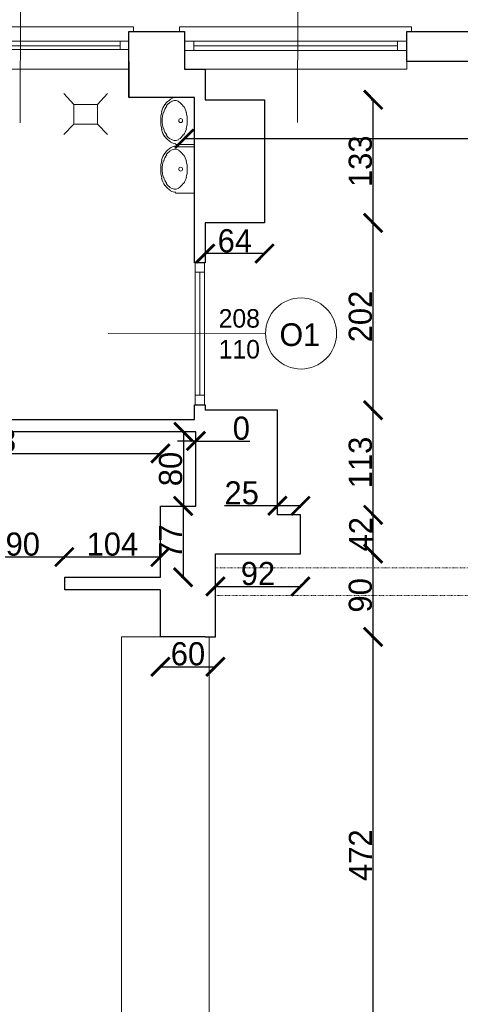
# Model space of a CAD drawing. Header units: centimetres. Extents: x -17621 to 77377, y -18613 to 66.
# Tile 92 of 173: x 25351 to 25828, y -16348 to -15284. Entities that reach past the tile are written whole.
import ezdxf

# ---------------------------------------------------------------- set-up
doc = ezdxf.new("R2010")
doc.units = ezdxf.units.CM
doc.linetypes.add('ACAD_ISO03W100', pattern=[30, 12, -18])
doc.layers.add('0-wymiarowanie rys.CAD', color=5, linetype='Continuous', lineweight=0, true_color=0x0000ff)
for name, color, linetype, lineweight in [('a_drzwi i okna', 2, 'Continuous', 0), ('a_inwentaryzacja', 141, 'Continuous', 0), ('a_podciągi', 2, 'ACAD_ISO03W100', 13), ('a_wymiarowanie', 211, 'Continuous', 0)]:
    doc.layers.add(name, color=color, linetype=linetype, lineweight=lineweight)
for name, color, linetype in [('PDF3_A310 STOLARKA ZEWNĘTRZNA', 7, 'Continuous'), ('PDF3_A720 MEBLE', 7, 'Continuous'), ('PDF3_WIDOKOWA', 7, 'Continuous')]:
    doc.layers.add(name, color=color, linetype=linetype)
doc.styles.add('PDF Century Gothic', font='GOTHIC.TTF')
doc.dimstyles.new('ISO-25', dxfattribs={"dimtxt": 25, "dimasz": 20, "dimexe": 0.6, "dimexo": 0.375, "dimtad": 1, "dimdec": 0, "dimtxsty": 'PDF Century Gothic', "dimblk": 'ARCHTICK', "dimcen": 2.5, "dimadec": 1, "dimazin": 0, "dimtfac": 1, "dimtdec": 0, "dimtmove": 0, "dimatfit": 3, "dimldrblk": 'ARCHTICK', "dimfxl": 2, "dimfxlon": 1, "dimarcsym": 0})

# ---------------------------------------------------------------- blocks, each defined once
blk = doc.blocks.new('_ArchTick')
at = {"color": 0, "linetype": 'ByBlock', "const_width": 0.15}
blk.add_lwpolyline([(-0.5, -0.5), (0.5, 0.5)], dxfattribs=at)
blk = doc.blocks.new('*D746')
at = {"layer": 'a_wymiarowanie', "color": 0, "linetype": 'Continuous', "lineweight": -2, "transparency": 16777216}
for p, q in [((25529.3, -15410.3), (25529.3, -15412.9)), ((25529.3, -15412.3), (27015.2, -15412.3)), ((27015.2, -15410.3), (27015.2, -15412.9))]:
    blk.add_line(p, q, dxfattribs=at)
at = {"layer": 'Defpoints', "color": 0, "linetype": 'Continuous', "transparency": 16777216}
for p in [(25529.3, -15296.7), (27015.2, -15328.9), (27015.2, -15412.3)]:
    blk.add_point(p, dxfattribs=at)
at = {"layer": 'a_wymiarowanie', "color": 0, "linetype": 'Continuous', "lineweight": -2, "transparency": 16777216, "xscale": 20, "yscale": 20, "zscale": 20, "rotation": 180}
blk.add_blockref('_ArchTick', (25529.3, -15412.3), dxfattribs=at)
at = {"layer": 'a_wymiarowanie', "color": 0, "linetype": 'Continuous', "lineweight": -2, "transparency": 16777216, "xscale": 20, "yscale": 20, "zscale": 20}
blk.add_blockref('_ArchTick', (27015.2, -15412.3), dxfattribs=at)
at = {"layer": 'a_wymiarowanie', "color": 0, "linetype": 'Continuous', "lineweight": 0, "transparency": 16777216, "insert": (26272.2, -15398.6), "char_height": 25, "attachment_point": 5, "style": 'PDF Century Gothic'}
blk.add_mtext('1486', dxfattribs=at)
blk = doc.blocks.new('*D765')
at = {"layer": 'a_wymiarowanie', "color": 0, "linetype": 'Continuous', "lineweight": -2, "transparency": 16777216}
for p, q in [((25541.8, -15739), (25521.8, -15739)), ((25541.8, -15741), (25541.8, -15738.4)), ((25541.8, -15741), (25541.8, -15738.4)), ((25541.8, -15739), (25600.1, -15739))]:
    blk.add_line(p, q, dxfattribs=at)
at = {"layer": 'Defpoints', "color": 0, "linetype": 'Continuous', "transparency": 16777216}
for p in [(25541.8, -15739), (25541.8, -15752.2), (25541.8, -15809.2)]:
    blk.add_point(p, dxfattribs=at)
at = {"layer": 'a_wymiarowanie', "color": 0, "linetype": 'Continuous', "lineweight": -2, "transparency": 16777216, "xscale": 20, "yscale": 20, "zscale": 20}
blk.add_blockref('_ArchTick', (25541.8, -15739), dxfattribs=at)
at = {"layer": 'a_wymiarowanie', "color": 0, "linetype": 'Continuous', "lineweight": -2, "transparency": 16777216, "xscale": 20, "yscale": 20, "zscale": 20, "rotation": 180}
blk.add_blockref('_ArchTick', (25541.8, -15739), dxfattribs=at)
at = {"layer": 'a_wymiarowanie', "color": 0, "linetype": 'Continuous', "lineweight": 0, "transparency": 16777216, "insert": (25590.9, -15725.3), "char_height": 25, "attachment_point": 5, "style": 'PDF Century Gothic'}
blk.add_mtext('0', dxfattribs=at)
blk = doc.blocks.new('*D215')
at = {"layer": 'a_wymiarowanie', "color": 0, "linetype": 'Continuous', "lineweight": -2, "transparency": 16777216}
for p, q in [((25530.2, -15729.2), (25527.6, -15729.2)), ((25528.2, -15729.2), (25528.2, -15809.2)), ((25530.2, -15809.2), (25527.6, -15809.2))]:
    blk.add_line(p, q, dxfattribs=at)
at = {"layer": 'Defpoints', "color": 0, "linetype": 'Continuous', "transparency": 16777216}
for p in [(25587, -15729.2), (25528.2, -15809.2), (25587, -15809.2)]:
    blk.add_point(p, dxfattribs=at)
at = {"layer": 'a_wymiarowanie', "color": 0, "linetype": 'Continuous', "lineweight": -2, "transparency": 16777216, "xscale": 20, "yscale": 20, "zscale": 20}
for p, rotation in [((25528.2, -15729.2), 90), ((25528.2, -15809.2), 270)]:
    blk.add_blockref('_ArchTick', p, dxfattribs=dict(at, rotation=rotation))
at = {"layer": 'a_wymiarowanie', "color": 0, "linetype": 'Continuous', "lineweight": 0, "transparency": 16777216, "insert": (25514.5, -15769.2), "char_height": 25, "attachment_point": 5, "rotation": 90, "style": 'PDF Century Gothic'}
blk.add_mtext('80', dxfattribs=at)
blk = doc.blocks.new('*D216')
at = {"layer": 'a_wymiarowanie', "color": 0, "linetype": 'Continuous', "lineweight": -2, "transparency": 16777216}
for p, q in [((25528.5, -15809.2), (25527.3, -15809.2)), ((25527.9, -15809.2), (25527.9, -15886.1)), ((25526.3, -15886.1), (25528.5, -15886.1))]:
    blk.add_line(p, q, dxfattribs=at)
at = {"layer": 'Defpoints', "color": 0, "linetype": 'Continuous', "transparency": 16777216}
for p in [(25528.9, -15809.2), (25525.9, -15886.1), (25527.9, -15886.1)]:
    blk.add_point(p, dxfattribs=at)
at = {"layer": 'a_wymiarowanie', "color": 0, "linetype": 'Continuous', "lineweight": -2, "transparency": 16777216, "xscale": 20, "yscale": 20, "zscale": 20}
for p, rotation in [((25527.9, -15809.2), 90), ((25527.9, -15886.1), 270)]:
    blk.add_blockref('_ArchTick', p, dxfattribs=dict(at, rotation=rotation))
at = {"layer": 'a_wymiarowanie', "color": 0, "linetype": 'Continuous', "lineweight": 0, "transparency": 16777216, "insert": (25514.4, -15847.7), "char_height": 25, "attachment_point": 5, "rotation": 90, "style": 'PDF Century Gothic'}
blk.add_mtext('77', dxfattribs=at)
blk = doc.blocks.new('*D773')
at = {"layer": 'a_wymiarowanie', "color": 0, "linetype": 'Continuous', "lineweight": -2, "transparency": 16777216}
for p, q in [((25135.7, -15750.3), (25135.7, -15752.9)), ((25135.7, -15752.3), (25503.4, -15752.3)), ((25503.4, -15754.3), (25503.4, -15751.7))]:
    blk.add_line(p, q, dxfattribs=at)
at = {"layer": 'Defpoints', "color": 0, "linetype": 'Continuous', "transparency": 16777216}
for p in [(25135.7, -15729.2), (25503.4, -15752.3), (25503.4, -15886.1)]:
    blk.add_point(p, dxfattribs=at)
at = {"layer": 'a_wymiarowanie', "color": 0, "linetype": 'Continuous', "lineweight": -2, "transparency": 16777216, "xscale": 20, "yscale": 20, "zscale": 20, "rotation": 180}
blk.add_blockref('_ArchTick', (25135.7, -15752.3), dxfattribs=at)
at = {"layer": 'a_wymiarowanie', "color": 0, "linetype": 'Continuous', "lineweight": -2, "transparency": 16777216, "xscale": 20, "yscale": 20, "zscale": 20}
blk.add_blockref('_ArchTick', (25503.4, -15752.3), dxfattribs=at)
at = {"layer": 'a_wymiarowanie', "color": 0, "linetype": 'Continuous', "lineweight": 0, "transparency": 16777216, "insert": (25319.5, -15738.5), "char_height": 25, "attachment_point": 5, "style": 'PDF Century Gothic'}
blk.add_mtext('368', dxfattribs=at)
blk = doc.blocks.new('*D775')
at = {"layer": 'a_wymiarowanie', "color": 0, "linetype": 'Continuous', "lineweight": -2, "transparency": 16777216}
for p, q in [((25309.6, -15866.2), (25309.6, -15863.6)), ((25309.6, -15864.2), (25399.6, -15864.2)), ((25399.6, -15866.2), (25399.6, -15863.6))]:
    blk.add_line(p, q, dxfattribs=at)
at = {"layer": 'Defpoints', "color": 0, "linetype": 'Continuous', "transparency": 16777216}
for p in [(25399.6, -15864.2), (25309.6, -15886.1), (25399.6, -15883.8)]:
    blk.add_point(p, dxfattribs=at)
at = {"layer": 'a_wymiarowanie', "color": 0, "linetype": 'Continuous', "lineweight": -2, "transparency": 16777216, "xscale": 20, "yscale": 20, "zscale": 20, "rotation": 180}
blk.add_blockref('_ArchTick', (25309.6, -15864.2), dxfattribs=at)
at = {"layer": 'a_wymiarowanie', "color": 0, "linetype": 'Continuous', "lineweight": -2, "transparency": 16777216, "xscale": 20, "yscale": 20, "zscale": 20}
blk.add_blockref('_ArchTick', (25399.6, -15864.2), dxfattribs=at)
at = {"layer": 'a_wymiarowanie', "color": 0, "linetype": 'Continuous', "lineweight": 0, "transparency": 16777216, "insert": (25354.6, -15850.5), "char_height": 25, "attachment_point": 5, "style": 'PDF Century Gothic'}
blk.add_mtext('90', dxfattribs=at)
blk = doc.blocks.new('*D217')
at = {"layer": 'a_wymiarowanie', "color": 0, "linetype": 'Continuous', "lineweight": -2, "transparency": 16777216}
for p, q in [((25399.6, -15866.2), (25399.6, -15863.6)), ((25399.6, -15864.2), (25503.4, -15864.2)), ((25503.4, -15866.2), (25503.4, -15863.6))]:
    blk.add_line(p, q, dxfattribs=at)
at = {"layer": 'Defpoints', "color": 0, "linetype": 'Continuous', "transparency": 16777216}
for p in [(25503.4, -15864.2), (25399.6, -15883.8), (25503.4, -15886.1)]:
    blk.add_point(p, dxfattribs=at)
at = {"layer": 'a_wymiarowanie', "color": 0, "linetype": 'Continuous', "lineweight": -2, "transparency": 16777216, "xscale": 20, "yscale": 20, "zscale": 20, "rotation": 180}
blk.add_blockref('_ArchTick', (25399.6, -15864.2), dxfattribs=at)
at = {"layer": 'a_wymiarowanie', "color": 0, "linetype": 'Continuous', "lineweight": -2, "transparency": 16777216, "xscale": 20, "yscale": 20, "zscale": 20}
blk.add_blockref('_ArchTick', (25503.4, -15864.2), dxfattribs=at)
at = {"layer": 'a_wymiarowanie', "color": 0, "linetype": 'Continuous', "lineweight": 0, "transparency": 16777216, "insert": (25451.5, -15850.5), "char_height": 25, "attachment_point": 5, "style": 'PDF Century Gothic'}
blk.add_mtext('104', dxfattribs=at)
blk = doc.blocks.new('*D776')
at = {"layer": 'a_wymiarowanie', "color": 0, "linetype": 'Continuous', "lineweight": -2, "transparency": 16777216}
for p, q in [((25503.4, -15980.8), (25503.4, -15983.4)), ((25503.4, -15982.8), (25562.9, -15982.8)), ((25562.9, -15980.8), (25562.9, -15983.4))]:
    blk.add_line(p, q, dxfattribs=at)
at = {"layer": 'Defpoints', "color": 0, "linetype": 'Continuous', "transparency": 16777216}
for p in [(25503.4, -15950.7), (25562.9, -15950.7), (25562.9, -15982.8)]:
    blk.add_point(p, dxfattribs=at)
at = {"layer": 'a_wymiarowanie', "color": 0, "linetype": 'Continuous', "lineweight": -2, "transparency": 16777216, "xscale": 20, "yscale": 20, "zscale": 20, "rotation": 180}
blk.add_blockref('_ArchTick', (25503.4, -15982.8), dxfattribs=at)
at = {"layer": 'a_wymiarowanie', "color": 0, "linetype": 'Continuous', "lineweight": -2, "transparency": 16777216, "xscale": 20, "yscale": 20, "zscale": 20}
blk.add_blockref('_ArchTick', (25562.9, -15982.8), dxfattribs=at)
at = {"layer": 'a_wymiarowanie', "color": 0, "linetype": 'Continuous', "lineweight": 0, "transparency": 16777216, "insert": (25533.2, -15969), "char_height": 25, "attachment_point": 5, "style": 'PDF Century Gothic'}
blk.add_mtext('60', dxfattribs=at)
blk = doc.blocks.new('*D777')
at = {"layer": 'a_wymiarowanie', "color": 0, "linetype": 'Continuous', "lineweight": -2, "transparency": 16777216}
for p, q in [((25562.9, -15894.1), (25562.9, -15896.7)), ((25562.9, -15896.1), (25654.9, -15896.1)), ((25654.9, -15894.1), (25654.9, -15896.7))]:
    blk.add_line(p, q, dxfattribs=at)
at = {"layer": 'Defpoints', "color": 0, "linetype": 'Continuous', "transparency": 16777216}
for p in [(25562.9, -15860.7), (25654.9, -15860.7), (25654.9, -15896.1)]:
    blk.add_point(p, dxfattribs=at)
at = {"layer": 'a_wymiarowanie', "color": 0, "linetype": 'Continuous', "lineweight": -2, "transparency": 16777216, "xscale": 20, "yscale": 20, "zscale": 20, "rotation": 180}
blk.add_blockref('_ArchTick', (25562.9, -15896.1), dxfattribs=at)
at = {"layer": 'a_wymiarowanie', "color": 0, "linetype": 'Continuous', "lineweight": -2, "transparency": 16777216, "xscale": 20, "yscale": 20, "zscale": 20}
blk.add_blockref('_ArchTick', (25654.9, -15896.1), dxfattribs=at)
at = {"layer": 'a_wymiarowanie', "color": 0, "linetype": 'Continuous', "lineweight": 0, "transparency": 16777216, "insert": (25608.9, -15882.3), "char_height": 25, "attachment_point": 5, "style": 'PDF Century Gothic'}
blk.add_mtext('92', dxfattribs=at)
blk = doc.blocks.new('*D778')
at = {"layer": 'a_wymiarowanie', "color": 0, "linetype": 'Continuous', "lineweight": -2, "transparency": 16777216}
for p, q in [((25629.9, -15809), (25572.7, -15809)), ((25629.9, -15811), (25629.9, -15808.4)), ((25654.9, -15809), (25629.9, -15809)), ((25654.9, -15811), (25654.9, -15808.4))]:
    blk.add_line(p, q, dxfattribs=at)
at = {"layer": 'Defpoints', "color": 0, "linetype": 'Continuous', "transparency": 16777216}
for p in [(25629.9, -15809), (25629.9, -15818.7), (25654.9, -15818.7)]:
    blk.add_point(p, dxfattribs=at)
at = {"layer": 'a_wymiarowanie', "color": 0, "linetype": 'Continuous', "lineweight": -2, "transparency": 16777216, "xscale": 20, "yscale": 20, "zscale": 20, "rotation": 180}
blk.add_blockref('_ArchTick', (25629.9, -15809), dxfattribs=at)
at = {"layer": 'a_wymiarowanie', "color": 0, "linetype": 'Continuous', "lineweight": -2, "transparency": 16777216, "xscale": 20, "yscale": 20, "zscale": 20}
blk.add_blockref('_ArchTick', (25654.9, -15809), dxfattribs=at)
at = {"layer": 'a_wymiarowanie', "color": 0, "linetype": 'Continuous', "lineweight": 0, "transparency": 16777216, "insert": (25591.3, -15795.2), "char_height": 25, "attachment_point": 5, "style": 'PDF Century Gothic'}
blk.add_mtext('25', dxfattribs=at)
blk = doc.blocks.new('*D779')
at = {"layer": 'a_wymiarowanie', "color": 0, "linetype": 'Continuous', "lineweight": -2, "transparency": 16777216}
for p, q in [((25551.9, -15534.5), (25551.9, -15537.1)), ((25615.9, -15536.5), (25551.9, -15536.5)), ((25615.9, -15534.5), (25615.9, -15537.1))]:
    blk.add_line(p, q, dxfattribs=at)
at = {"layer": 'Defpoints', "color": 0, "linetype": 'Continuous', "transparency": 16777216}
for p in [(25551.9, -15503.3), (25615.9, -15503.3), (25551.9, -15536.5)]:
    blk.add_point(p, dxfattribs=at)
at = {"layer": 'a_wymiarowanie', "color": 0, "linetype": 'Continuous', "lineweight": -2, "transparency": 16777216, "xscale": 20, "yscale": 20, "zscale": 20, "rotation": 180}
blk.add_blockref('_ArchTick', (25551.9, -15536.5), dxfattribs=at)
at = {"layer": 'a_wymiarowanie', "color": 0, "linetype": 'Continuous', "lineweight": -2, "transparency": 16777216, "xscale": 20, "yscale": 20, "zscale": 20}
blk.add_blockref('_ArchTick', (25615.9, -15536.5), dxfattribs=at)
at = {"layer": 'a_wymiarowanie', "color": 0, "linetype": 'Continuous', "lineweight": 0, "transparency": 16777216, "insert": (25583.9, -15522.8), "char_height": 25, "attachment_point": 5, "style": 'PDF Century Gothic'}
blk.add_mtext('64', dxfattribs=at)
blk = doc.blocks.new('*D780')
at = {"layer": 'a_wymiarowanie', "color": 0, "linetype": 'Continuous', "lineweight": -2, "transparency": 16777216}
for p, q in [((25731.4, -15950.7), (25734, -15950.7)), ((25733.4, -16422.2), (25733.4, -15950.7)), ((25731.4, -16422.2), (25734, -16422.2))]:
    blk.add_line(p, q, dxfattribs=at)
at = {"layer": 'Defpoints', "color": 0, "linetype": 'Continuous', "transparency": 16777216}
for p in [(25547, -15950.7), (25733.4, -15950.7), (25547, -16422.2)]:
    blk.add_point(p, dxfattribs=at)
at = {"layer": 'a_wymiarowanie', "color": 0, "linetype": 'Continuous', "lineweight": -2, "transparency": 16777216, "xscale": 20, "yscale": 20, "zscale": 20}
for p, rotation in [((25733.4, -15950.7), 90), ((25733.4, -16422.2), 270)]:
    blk.add_blockref('_ArchTick', p, dxfattribs=dict(at, rotation=rotation))
at = {"layer": 'a_wymiarowanie', "color": 0, "linetype": 'Continuous', "lineweight": 0, "transparency": 16777216, "insert": (25719.7, -16186.4), "char_height": 25, "attachment_point": 5, "rotation": 90, "style": 'PDF Century Gothic'}
blk.add_mtext('472', dxfattribs=at)
blk = doc.blocks.new('*D781')
at = {"layer": 'a_wymiarowanie', "color": 0, "linetype": 'Continuous', "lineweight": -2, "transparency": 16777216}
for p, q in [((25731.4, -15860.7), (25734, -15860.7)), ((25733.4, -15950.7), (25733.4, -15860.7)), ((25731.4, -15950.7), (25734, -15950.7))]:
    blk.add_line(p, q, dxfattribs=at)
at = {"layer": 'Defpoints', "color": 0, "linetype": 'Continuous', "transparency": 16777216}
for p in [(25562.9, -15860.7), (25733.4, -15860.7), (25547, -15950.7)]:
    blk.add_point(p, dxfattribs=at)
at = {"layer": 'a_wymiarowanie', "color": 0, "linetype": 'Continuous', "lineweight": -2, "transparency": 16777216, "xscale": 20, "yscale": 20, "zscale": 20}
for p, rotation in [((25733.4, -15860.7), 90), ((25733.4, -15950.7), 270)]:
    blk.add_blockref('_ArchTick', p, dxfattribs=dict(at, rotation=rotation))
at = {"layer": 'a_wymiarowanie', "color": 0, "linetype": 'Continuous', "lineweight": 0, "transparency": 16777216, "insert": (25719.7, -15905.7), "char_height": 25, "attachment_point": 5, "rotation": 90, "style": 'PDF Century Gothic'}
blk.add_mtext('90', dxfattribs=at)
blk = doc.blocks.new('*D782')
at = {"layer": 'a_wymiarowanie', "color": 0, "linetype": 'Continuous', "lineweight": -2, "transparency": 16777216}
for p, q in [((25731.4, -15818.7), (25734, -15818.7)), ((25733.4, -15860.7), (25733.4, -15818.7)), ((25731.4, -15860.7), (25734, -15860.7))]:
    blk.add_line(p, q, dxfattribs=at)
at = {"layer": 'Defpoints', "color": 0, "linetype": 'Continuous', "transparency": 16777216}
for p in [(25654.9, -15818.7), (25733.4, -15818.7), (25562.9, -15860.7)]:
    blk.add_point(p, dxfattribs=at)
at = {"layer": 'a_wymiarowanie', "color": 0, "linetype": 'Continuous', "lineweight": -2, "transparency": 16777216, "xscale": 20, "yscale": 20, "zscale": 20}
for p, rotation in [((25733.4, -15818.7), 90), ((25733.4, -15860.7), 270)]:
    blk.add_blockref('_ArchTick', p, dxfattribs=dict(at, rotation=rotation))
at = {"layer": 'a_wymiarowanie', "color": 0, "linetype": 'Continuous', "lineweight": 0, "transparency": 16777216, "insert": (25720, -15839.7), "char_height": 25, "attachment_point": 5, "rotation": 90, "style": 'PDF Century Gothic'}
blk.add_mtext('42', dxfattribs=at)
blk = doc.blocks.new('*D783')
at = {"layer": 'a_wymiarowanie', "color": 0, "linetype": 'Continuous', "lineweight": -2, "transparency": 16777216}
for p, q in [((25731.4, -15705.7), (25734, -15705.7)), ((25733.4, -15818.7), (25733.4, -15705.7)), ((25731.4, -15818.7), (25734, -15818.7))]:
    blk.add_line(p, q, dxfattribs=at)
at = {"layer": 'Defpoints', "color": 0, "linetype": 'Continuous', "transparency": 16777216}
for p in [(25629.9, -15705.7), (25733.4, -15705.7), (25654.9, -15818.7)]:
    blk.add_point(p, dxfattribs=at)
at = {"layer": 'a_wymiarowanie', "color": 0, "linetype": 'Continuous', "lineweight": -2, "transparency": 16777216, "xscale": 20, "yscale": 20, "zscale": 20}
for p, rotation in [((25733.4, -15705.7), 90), ((25733.4, -15818.7), 270)]:
    blk.add_blockref('_ArchTick', p, dxfattribs=dict(at, rotation=rotation))
at = {"layer": 'a_wymiarowanie', "color": 0, "linetype": 'Continuous', "lineweight": 0, "transparency": 16777216, "insert": (25719.7, -15762.2), "char_height": 25, "attachment_point": 5, "rotation": 90, "style": 'PDF Century Gothic'}
blk.add_mtext('113', dxfattribs=at)
blk = doc.blocks.new('*D784')
at = {"layer": 'a_wymiarowanie', "color": 0, "linetype": 'Continuous', "lineweight": -2, "transparency": 16777216}
for p, q in [((25731.4, -15503.3), (25734, -15503.3)), ((25733.4, -15705.7), (25733.4, -15503.3)), ((25731.4, -15705.7), (25734, -15705.7))]:
    blk.add_line(p, q, dxfattribs=at)
at = {"layer": 'Defpoints', "color": 0, "linetype": 'Continuous', "transparency": 16777216}
for p in [(25615.9, -15503.3), (25733.4, -15503.3), (25629.9, -15705.7)]:
    blk.add_point(p, dxfattribs=at)
at = {"layer": 'a_wymiarowanie', "color": 0, "linetype": 'Continuous', "lineweight": -2, "transparency": 16777216, "xscale": 20, "yscale": 20, "zscale": 20}
for p, rotation in [((25733.4, -15503.3), 90), ((25733.4, -15705.7), 270)]:
    blk.add_blockref('_ArchTick', p, dxfattribs=dict(at, rotation=rotation))
at = {"layer": 'a_wymiarowanie', "color": 0, "linetype": 'Continuous', "lineweight": 0, "transparency": 16777216, "insert": (25719.7, -15604.5), "char_height": 25, "attachment_point": 5, "rotation": 90, "style": 'PDF Century Gothic'}
blk.add_mtext('202', dxfattribs=at)
blk = doc.blocks.new('*D785')
at = {"layer": 'a_wymiarowanie', "color": 0, "linetype": 'Continuous', "lineweight": -2, "transparency": 16777216}
for p, q in [((25731.4, -15370.3), (25734, -15370.3)), ((25733.4, -15503.3), (25733.4, -15370.3)), ((25731.4, -15503.3), (25734, -15503.3))]:
    blk.add_line(p, q, dxfattribs=at)
at = {"layer": 'Defpoints', "color": 0, "linetype": 'Continuous', "transparency": 16777216}
for p in [(25615.9, -15370.3), (25733.4, -15370.3), (25615.9, -15503.3)]:
    blk.add_point(p, dxfattribs=at)
at = {"layer": 'a_wymiarowanie', "color": 0, "linetype": 'Continuous', "lineweight": -2, "transparency": 16777216, "xscale": 20, "yscale": 20, "zscale": 20}
for p, rotation in [((25733.4, -15370.3), 90), ((25733.4, -15503.3), 270)]:
    blk.add_blockref('_ArchTick', p, dxfattribs=dict(at, rotation=rotation))
at = {"layer": 'a_wymiarowanie', "color": 0, "linetype": 'Continuous', "lineweight": 0, "transparency": 16777216, "insert": (25719.7, -15436.8), "char_height": 25, "attachment_point": 5, "rotation": 90, "style": 'PDF Century Gothic'}
blk.add_mtext('133', dxfattribs=at)
blk = doc.blocks.new('*D1087')
at = {"layer": '0-wymiarowanie rys.CAD', "color": 0, "linetype": 'Continuous', "lineweight": -2, "transparency": 16777216}
for p, q in [((24901.9, -15220.7), (24901.9, -15218.1)), ((24901.9, -15218.7), (27648.5, -15218.7)), ((27648.5, -15220.7), (27648.5, -15218.1))]:
    blk.add_line(p, q, dxfattribs=at)
at = {"layer": 'Defpoints', "color": 0, "linetype": 'Continuous', "transparency": 16777216}
for p in [(27648.5, -15218.7), (24901.9, -15296.7), (27648.5, -15296.7)]:
    blk.add_point(p, dxfattribs=at)
at = {"layer": '0-wymiarowanie rys.CAD', "color": 0, "linetype": 'Continuous', "lineweight": -2, "transparency": 16777216, "xscale": 20, "yscale": 20, "zscale": 20, "rotation": 180}
blk.add_blockref('_ArchTick', (24901.9, -15218.7), dxfattribs=at)
at = {"layer": '0-wymiarowanie rys.CAD', "color": 0, "linetype": 'Continuous', "lineweight": -2, "transparency": 16777216, "xscale": 20, "yscale": 20, "zscale": 20}
blk.add_blockref('_ArchTick', (27648.5, -15218.7), dxfattribs=at)
at = {"layer": '0-wymiarowanie rys.CAD', "color": 0, "linetype": 'Continuous', "transparency": 16777216, "insert": (26275.2, -15204.9), "char_height": 25, "attachment_point": 5, "style": 'PDF Century Gothic'}
blk.add_mtext('2747', dxfattribs=at)
blk = doc.blocks.new('*D1104')
at = {"layer": '0-wymiarowanie rys.CAD', "color": 0, "linetype": 'Continuous', "lineweight": -2, "transparency": 16777216}
for p, q in [((25040.4, -14506), (25037.8, -14506)), ((25038.4, -14506), (25038.4, -15296.7)), ((25040.4, -15296.7), (25037.8, -15296.7))]:
    blk.add_line(p, q, dxfattribs=at)
at = {"layer": 'Defpoints', "color": 0, "linetype": 'Continuous', "transparency": 16777216}
for p in [(25578.4, -14506), (25038.4, -15296.7), (25578.4, -15296.7)]:
    blk.add_point(p, dxfattribs=at)
at = {"layer": '0-wymiarowanie rys.CAD', "color": 0, "linetype": 'Continuous', "lineweight": -2, "transparency": 16777216, "xscale": 20, "yscale": 20, "zscale": 20}
for p, rotation in [((25038.4, -14506), 90), ((25038.4, -15296.7), 270)]:
    blk.add_blockref('_ArchTick', p, dxfattribs=dict(at, rotation=rotation))
at = {"layer": '0-wymiarowanie rys.CAD', "color": 0, "linetype": 'Continuous', "transparency": 16777216, "insert": (25024.6, -14901.4), "char_height": 25, "attachment_point": 5, "rotation": 90, "style": 'PDF Century Gothic'}
blk.add_mtext('791', dxfattribs=at)

msp = doc.modelspace()

# ---------------------------------------------------------------- linework, layer by layer
at = {"layer": 'a_drzwi i okna'}
for p, q in [((25352.2, -15185), (25351.6, -15395.2)), ((25652.3, -15184.6), (25651.8, -15394.8)), ((25617.1, -15623.3), (25446.9, -15622.9))]:
    msp.add_line(p, q, dxfattribs=at)
msp.add_circle((25655.5, -15622.8), 38.4, dxfattribs=at)
at = {"layer": 'a_inwentaryzacja', "lineweight": 25}
msp.add_line((25469.1, -15328.9), (25469.1, -15367.9), dxfattribs=at)
for points in [[(25551.9, -15503.3), (25551.9, -15546.5), (25540.1, -15546.5), (25540.1, -15367.9), (25469.1, -15367.9), (25469.1, -15296.7), (25529.3, -15296.7), (25529.3, -15337.4), (25551.9, -15337.4), (25551.9, -15370.3)], [(25551.9, -15950.7), (25503.4, -15950.7), (25503.4, -15899.7), (25399.9, -15899.7), (25399.9, -15886.1), (25503.4, -15886.1), (25503.4, -15809.2), (25541.8, -15809.2), (25541.8, -15752.2), (25541.7, -15729.2), (25279.1, -15729.2), (25279.1, -15715.7), (25540.1, -15715.7), (25540.1, -15699.8), (25551.9, -15699.8), (25551.9, -15705.7)]]:
    msp.add_lwpolyline(points, dxfattribs=at)
msp.add_lwpolyline([(25769.7, -15328.9), (25769.7, -15296.7), (25857.8, -15296.7), (25857.8, -15328.9)], close=True, dxfattribs=at)
at = {"layer": 'a_inwentaryzacja', "linetype": 'Continuous', "lineweight": 25}
for points in [[(25551.9, -15370.3), (25615.9, -15370.3), (25615.9, -15503.3), (25551.9, -15503.3)], [(25551.9, -15950.7), (25561.9, -15950.7), (25562.9, -15950.7), (25562.9, -15860.7), (25654.9, -15860.7), (25654.9, -15818.7), (25629.9, -15818.7), (25629.9, -15705.7), (25551.9, -15705.7)]]:
    msp.add_lwpolyline(points, dxfattribs=at)
at = {"layer": 'a_podciągi', "ltscale": 0.05}
msp.add_lwpolyline([(27311.6, -15875.9), (25562.9, -15875.9), (25562.9, -15905.9), (27311.6, -15905.9)], close=True, dxfattribs=at)
at = {"layer": 'PDF3_A310 STOLARKA ZEWNĘTRZNA', "lineweight": 5}
for points in [[(25469.1, -15337.4), (25469.1, -15296.7), (25474.2, -15296.7), (25474.2, -15291.7), (25229.5, -15291.7), (25224.5, -15291.7), (25224.5, -15296.7), (25229.5, -15296.7), (25229.5, -15337.4)], [(25769.7, -15337.4), (25769.7, -15296.7), (25774.8, -15296.7), (25774.8, -15291.7), (25529.3, -15291.7), (25524.2, -15291.7), (25524.2, -15296.7), (25529.3, -15296.7), (25529.3, -15337.4)], [(25469.1, -15316.2), (25459.8, -15316.2), (25239.7, -15316.2), (25229.5, -15316.2), (25229.5, -15306.9), (25239.7, -15306.9), (25459.8, -15306.9), (25469.1, -15306.9)], [(25769.7, -15317.1), (25759.6, -15317.1), (25539.4, -15317.1), (25529.3, -15317.1), (25529.3, -15306.9), (25539.4, -15306.9), (25759.6, -15306.9), (25769.7, -15306.9)], [(25551.1, -15699.8), (25551.1, -15689.6), (25551.1, -15556.7), (25551.1, -15546.5), (25540.9, -15546.5), (25540.9, -15556.7), (25540.9, -15689.6), (25540.9, -15699.8)]]:
    msp.add_lwpolyline(points, close=True, dxfattribs=at)
for points in [[(25459.8, -15312), (25239.7, -15312)], [(25459.8, -15306.9), (25459.8, -15316.2)], [(25539.4, -15306.9), (25539.4, -15317.1)], [(25759.6, -15312), (25539.4, -15312)], [(25759.6, -15306.9), (25759.6, -15317.1)], [(25540.9, -15556.7), (25551.1, -15556.7)], [(25546, -15689.6), (25546, -15556.7)], [(25540.9, -15689.6), (25551.1, -15689.6)]]:
    msp.add_lwpolyline(points, dxfattribs=at)
at = {"layer": 'PDF3_A720 MEBLE', "lineweight": 0}
for points in [[(25409.9, -15375.5), (25398.9, -15363.6)], [(25446.3, -15363.6), (25435.3, -15375.5)], [(25519.8, -15418.7), (25540.1, -15418.7), (25540.1, -15367.9), (25519.8, -15367.9)], [(25409.9, -15396.6), (25398.9, -15407.7)], [(25435.3, -15396.6), (25446.3, -15407.7)], [(25519.8, -15471.2), (25540.1, -15471.2), (25540.1, -15421.2), (25519.8, -15421.2)]]:
    msp.add_lwpolyline(points, dxfattribs=at)
msp.add_lwpolyline([(25435.3, -15375.5), (25435.3, -15396.6), (25409.9, -15396.6), (25409.9, -15375.5)], close=True, dxfattribs=at)
for points in [[(25523.5, -15372.4, 0.138483), (25519.3, -15371.2, 0.138483), (25515.1, -15372.4)], [(25505, -15382.9, 0.068274), (25503.7, -15392.8, 0.068274), (25505, -15402.8)], [(25506.6, -15383.8, 0.068272), (25505.4, -15392.8, 0.068272), (25506.6, -15401.8)], [(25531.2, -15401.8, 0.068251), (25532.5, -15392.8, 0.068272), (25531.2, -15383.8)], [(25515.1, -15413.2, 0.138483), (25519.3, -15414.4, 0.138483), (25523.5, -15413.2)], [(25523.5, -15424.9, 0.138483), (25519.3, -15423.7, 0.138483), (25515.1, -15424.9)], [(25505, -15435.4, 0.068274), (25503.7, -15445.3, 0.068274), (25505, -15455.2)], [(25506.6, -15436.3, 0.068272), (25505.4, -15445.3, 0.068272), (25506.6, -15454.3)], [(25531.2, -15454.3, 0.068251), (25532.5, -15445.3, 0.068272), (25531.2, -15436.3)], [(25515.1, -15465.7, 0.138483), (25519.3, -15466.9, 0.138483), (25523.5, -15465.7)]]:
    msp.add_lwpolyline(points, format="xyb", dxfattribs=at)
for centre in [(25525.3, -15392.8), (25525.3, -15445.3)]:
    msp.add_circle(centre, 2.12, dxfattribs=at)
for centre, radius, start, end in [((25524.4, -15386.1), 19.1, 121.536, 145.9803), ((25520.2, -15379.3), 11.4, 90.0011, 121.5362), ((25530.3, -15390.3), 26.7, 145.9802, 164.3776), ((25529.5, -15390.3), 23.3, 145.9807, 164.3777), ((25522.7, -15386.1), 15.7, 121.537, 145.9816), ((25515.1, -15386.1), 15.7, 34.0184, 58.463), ((25509.2, -15390.3), 23.3, 15.6223, 34.0193), ((25529.5, -15395.4), 23.3, 195.6223, 214.0193), ((25509.2, -15395.4), 23.3, 325.9882, 344.3829), ((25530.3, -15395.4), 26.7, 195.6224, 214.0198), ((25524.4, -15399.6), 19.1, 214.0197, 238.464), ((25522.7, -15399.6), 15.7, 214.0184, 238.463), ((25515.1, -15399.6), 15.7, 301.5425, 325.9874), ((25524.4, -15438.6), 19.1, 121.536, 145.9803), ((25520.2, -15406.4), 11.4, 238.4638, 269.9989), ((25520.2, -15431.8), 11.4, 90.0011, 121.5362), ((25530.3, -15442.8), 26.7, 145.9802, 164.3776), ((25529.5, -15442.8), 23.3, 145.9807, 164.3777), ((25522.7, -15438.6), 15.7, 121.537, 145.9816), ((25515.1, -15438.6), 15.7, 34.0184, 58.463), ((25509.2, -15442.8), 23.3, 15.6223, 34.0193), ((25530.3, -15447.9), 26.7, 195.6224, 214.0198), ((25529.5, -15447.9), 23.3, 195.6223, 214.0193), ((25509.2, -15447.9), 23.3, 325.9882, 344.3829), ((25524.4, -15452.1), 19.1, 214.0197, 238.464), ((25522.7, -15452.1), 15.7, 214.0184, 238.463), ((25515.1, -15452.1), 15.7, 301.5425, 325.9874), ((25520.2, -15458.9), 11.4, 238.4638, 269.9989)]:
    msp.add_arc(centre, radius, start, end, dxfattribs=at)
at = {"layer": 'PDF3_WIDOKOWA', "lineweight": 5}
msp.add_lwpolyline([(25461.4, -15950.7), (25556.2, -15950.7), (25556.2, -16422.2), (25461.4, -16422.2)], close=True, dxfattribs=at)

# ---------------------------------------------------------------- texts
at = {"layer": 'a_drzwi i okna', "style": 'PDF Century Gothic'}
for s, width, gutter_width, heights, insert, char_height, attachment_point in [('208\\P110', 179.816, 12.5, [162.8], (25566.4, -15596.5), 20, 1), ('O1', 220.698, 15.3, [199.8], (25632.2, -15636.7), 24.55, 7)]:
    msp.add_mtext_dynamic_manual_height_columns(s, width=width, gutter_width=gutter_width, heights=heights, dxfattribs=dict(at, insert=insert, char_height=char_height, attachment_point=attachment_point))

# ---------------------------------------------------------------- dimensions: what is measured, and where the dimension line sits
at = {"layer": '0-wymiarowanie rys.CAD', "linetype": 'Continuous'}
dim = msp.add_linear_dim(base=(25038.4, -15296.7), p1=(25578.4, -14506), p2=(25578.4, -15296.7), angle=90, dimstyle='ISO-25', dxfattribs=at)
dim.commit()
dim.dimension.update_dxf_attribs({"geometry": '*D1104', "text_midpoint": (25024.6, -14901.4)})
dim = msp.add_linear_dim(base=(27648.5, -15218.7), p1=(24901.9, -15296.7), p2=(27648.5, -15296.7), dimstyle='ISO-25', dxfattribs=at)
dim.commit()
dim.dimension.update_dxf_attribs({"geometry": '*D1087', "text_midpoint": (26275.2, -15204.9)})
at = {"layer": 'a_wymiarowanie', "linetype": 'Continuous', "lineweight": 0}
for base, p1, p2, picture, middle in [((27015.2, -15412.3), (25529.3, -15296.7), (27015.2, -15328.9), '*D746', (26272.2, -15398.6)), ((25551.9, -15536.5), (25615.9, -15503.3), (25551.9, -15503.3), '*D779', (25583.9, -15522.8)), ((25541.7788695, -15739.0122739), (25541.7788695, -15809.2183822), (25541.7788695, -15752.2455505), '*D765', (25590.9354806, -15725.25845)), ((25503.4, -15752.3), (25135.7, -15729.2), (25503.4, -15886.1), '*D773', (25319.5, -15738.5)), ((25629.9, -15809), (25654.9, -15818.7), (25629.9, -15818.7), '*D778', (25591.3, -15795.2)), ((25654.9, -15896.1), (25562.9, -15860.7), (25654.9, -15860.7), '*D777', (25608.9, -15882.3)), ((25562.9388, -15982.7667), (25503.3724, -15950.6578), (25562.9388, -15950.6578), '*D776', (25533.1556, -15969.0129))]:
    dim = msp.add_linear_dim(base=base, p1=p1, p2=p2, dimstyle='ISO-25', dxfattribs=at)
    dim.commit()
    dim.dimension.update_dxf_attribs({"geometry": picture, "text_midpoint": middle})
for base, p1, p2, picture, middle in [((25733.4, -15370.3), (25615.9, -15503.3), (25615.9, -15370.3), '*D785', (25719.7, -15436.8)), ((25733.4, -15503.3), (25629.9, -15705.7), (25615.9, -15503.3), '*D784', (25719.7, -15604.5)), ((25733.4, -15705.7), (25654.9, -15818.7), (25629.9, -15705.7), '*D783', (25719.7, -15762.2)), ((25733.4, -15818.7), (25562.9, -15860.7), (25654.9, -15818.7), '*D782', (25720, -15839.7)), ((25733.4, -15860.7), (25547, -15950.7), (25562.9, -15860.7), '*D781', (25719.7, -15905.7))]:
    dim = msp.add_linear_dim(base=base, p1=p1, p2=p2, angle=90, dimstyle='ISO-25', override={"dimtmove": 1}, dxfattribs=at)
    dim.commit()
    dim.dimension.update_dxf_attribs({"geometry": picture, "text_midpoint": middle})
for base, p1, p2, picture, middle in [((25528.2, -15809.2), (25587, -15729.2), (25587, -15809.2), '*D215', (25514.5, -15769.2)), ((25527.9, -15886.1), (25528.9, -15809.2), (25525.9, -15886.1), '*D216', (25514.4, -15847.7)), ((25733.4122, -15950.6578), (25546.9743, -16422.2024), (25546.9743, -15950.6578), '*D780', (25719.6584, -16186.4301))]:
    dim = msp.add_linear_dim(base=base, p1=p1, p2=p2, angle=90, dimstyle='ISO-25', dxfattribs=at)
    dim.commit()
    dim.dimension.update_dxf_attribs({"geometry": picture, "text_midpoint": middle})
for base, p1, p2, picture, middle in [((25399.6, -15864.2), (25309.6, -15886.1), (25399.6, -15883.8), '*D775', (25354.6, -15850.5)), ((25503.4, -15864.2), (25399.6, -15883.8), (25503.4, -15886.1), '*D217', (25451.5, -15850.5))]:
    dim = msp.add_linear_dim(base=base, p1=p1, p2=p2, dimstyle='ISO-25', override={"dimtmove": 1}, dxfattribs=at)
    dim.commit()
    dim.dimension.update_dxf_attribs({"geometry": picture, "text_midpoint": middle})

doc.saveas('drawing.dxf')
